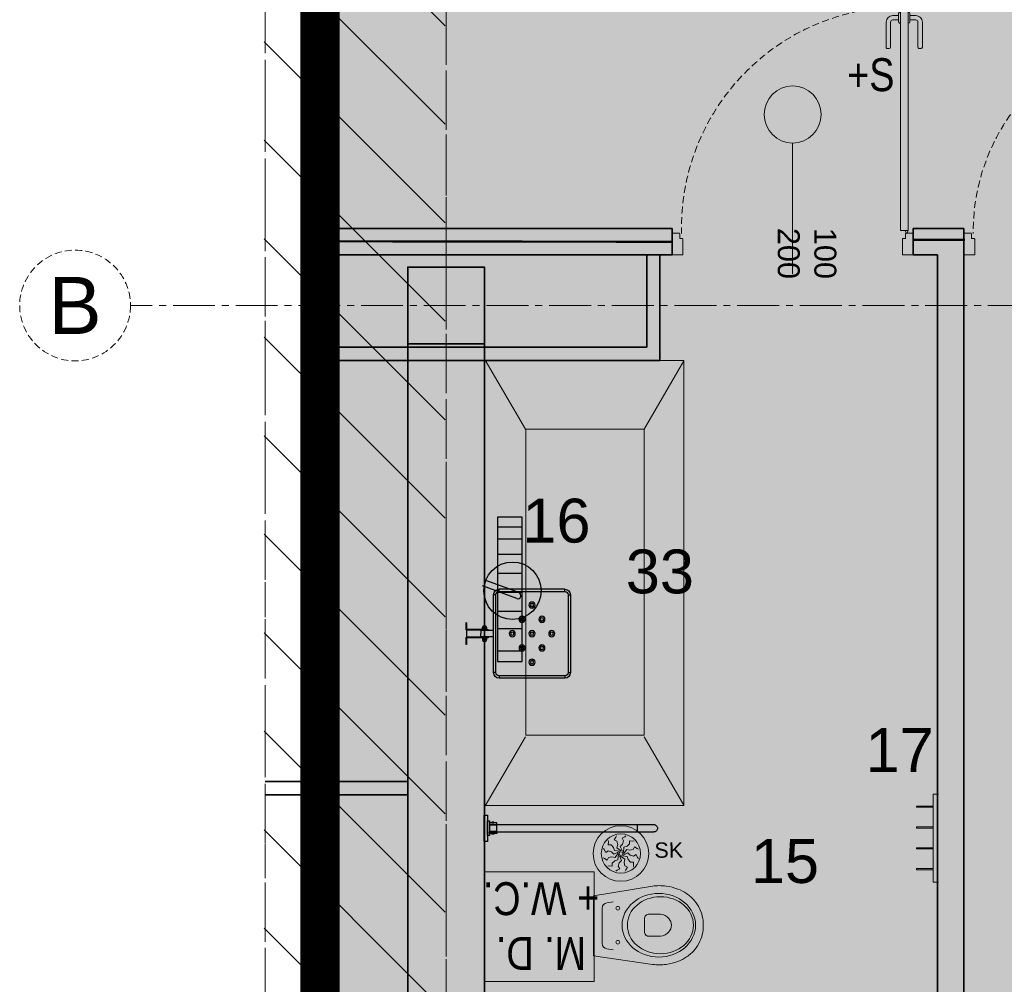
# Model space of a CAD drawing. Header units: millimetres. Extents: x -9409 to 0, y -5353 to 3057.
# Tile 11 of 256: x -9067 to -8618, y -3103 to -2663. Entities that reach past the tile are written whole.
import ezdxf
from ezdxf.enums import TextEntityAlignment as Align

# ---------------------------------------------------------------- set-up
doc = ezdxf.new("R2010")
doc.units = ezdxf.units.MM
for name, pattern in [('ACAD_ISO02W100', [15, 12, -3]), ('CACHE2', [4.7625, 3.175, -1.5875]), ('CENTER2', [28.575, 19.05, -3.175, 3.175, -3.175]), ('CONTINU', [0]), ('DASHED2', [0.375, 0.25, -0.125]), ('HIDDEN2', [4.7625, 3.175, -1.5875])]:
    doc.linetypes.add(name, pattern=pattern)
for name, color, linetype, lineweight in [('SQ EI', 1, 'ZYGZAK', 9), ('sq_bud istn', 253, 'Continuous', 15), ('SQ_Drzwi', 170, 'Continuous', 9), ('SQ_HATCH', 140, 'Continuous', 13), ('SQ_ISTN.Ściany', 140, 'Continuous', 35), ('Sq_Okna', 170, 'Continuous', 9), ('SQ_Osie', 220, 'CENTER2', 9), ('SQ_PROJ.Ściany', 7, 'Continuous', 35), ('SQ_TECHNOLOGIA', 251, 'Continuous', 9), ('SQ_TECHNOLOGIA OPIS', 7, 'Continuous', 9), ('SQ_ZAKRES_OPRACOWANIA', 7, 'ACAD_ISO02W100', 20), ('WYPOSAŻENIE WBUDOWANE', 11, 'Continuous', 25), ('ŚCIANEY WEW', 150, 'Continuous', 15)]:
    doc.layers.add(name, color=color, linetype=linetype, lineweight=lineweight)
doc.layers.add('SQ_P.POŻ', color=7, linetype='CONTINU', lineweight=13, true_color=0xc70000)
doc.styles.add('ARIAL', font='arial.ttf')
doc.styles.add('Arial Narrow_2', font='ARIALN.TTF', dxfattribs={"height": 20})
doc.styles.get("Standard").update_dxf_attribs({"font": 'arial.ttf'})
doc.linetypes.add('ZYGZAK', pattern='A,0.00254,-5.08,[131,ltypeshp.shx,S=5.08,R=0,X=-5.08,Y=0],-10.16,[131,ltypeshp.shx,S=5.08,R=180,X=5.08,Y=0],-5.08', length=20.32254)

# ---------------------------------------------------------------- blocks, each defined once
blk = doc.blocks.new('osie bud A')
at = {"layer": 'SQ_ISTN.Ściany', "lineweight": 5}
h = blk.add_hatch(dxfattribs=at)
h.set_pattern_fill('JIS_STN_1E', color=256, scale=10)
h.set_pattern_definition([(45, (46210.293, 23121.439), (-7.071068, 7.071068), []), (45, (46217.343, 23121.439), (-7.071068, 7.071068), [10, -5])])
h.paths.add_polyline_path([(25436.8, 18313.95), (25471.8, 18313.95), (25471.8, 18278.95), (25436.8, 18278.95)])
h.paths.add_polyline_path([(25436.8, 18613.95), (25471.8, 18613.95), (25471.8, 18578.95), (25436.8, 18578.95)])
h.paths.add_polyline_path([(25436.8, 19153.95), (25471.8, 19153.95), (25471.8, 19118.95), (25436.8, 19118.95)])
h.paths.add_polyline_path([(24776.8, 19153.95), (24811.8, 19153.95), (24811.8, 19118.95), (24776.8, 19118.95)])
h.paths.add_polyline_path([(24116.8, 19153.95), (24151.8, 19153.95), (24151.8, 19118.95), (24116.8, 19118.95)])
h.paths.add_polyline_path([(23456.8, 19153.95), (23491.8, 19153.95), (23491.8, 19118.95), (23456.8, 19118.95)])
h.paths.add_polyline_path([(23456.8, 18613.95), (23491.8, 18613.95), (23491.8, 18578.95), (23456.8, 18578.95)])
h.paths.add_polyline_path([(23456.8, 18313.95), (23491.8, 18313.95), (23491.8, 18278.95), (23456.8, 18278.95)])
h.paths.add_polyline_path([(23456.8, 17776.95), (23491.8, 17776.95), (23491.8, 17741.95), (23456.8, 17741.95)])
h.paths.add_polyline_path([(24116.8, 17776.95), (24151.8, 17776.95), (24151.8, 17741.95), (24116.8, 17741.95)])
h.paths.add_polyline_path([(24776.8, 17776.95), (24811.8, 17776.95), (24811.8, 17741.95), (24776.8, 17741.95)])
h.paths.add_polyline_path([(25436.8, 17776.95), (25471.8, 17776.95), (25471.8, 17741.95), (25436.8, 17741.95)])
h.paths.add_polyline_path([(24776.8, 18313.95), (24811.8, 18313.95), (24811.8, 18278.95), (24776.8, 18278.95)])
h.paths.add_polyline_path([(24776.8, 18613.95), (24811.8, 18613.95), (24811.8, 18578.95), (24776.8, 18578.95)])
h.paths.add_polyline_path([(24116.8, 18613.95), (24151.8, 18613.95), (24151.8, 18578.95), (24116.8, 18578.95)])
h.paths.add_polyline_path([(23156.8, 18313.95), (23191.8, 18313.95), (23191.8, 18278.95), (23156.8, 18278.95)])
h.paths.add_polyline_path([(24116.8, 18313.95), (24151.8, 18313.95), (24151.8, 18278.95), (24116.8, 18278.95)])
at = {"layer": 'SQ_ISTN.Ściany'}
blk.add_lwpolyline([(25436.8, 18613.95), (25471.8, 18613.95), (25471.8, 18578.95), (25436.8, 18578.95)], close=True, dxfattribs=at)
at = {"layer": 'SQ_Osie'}
for p, q in [((25454.3, 19372.6), (25454.3, 17597.31)), ((22587.87, 18596.45), (25598.18, 18596.45))]:
    blk.add_line(p, q, dxfattribs=at)
at = {"layer": 'SQ_Osie', "linetype": 'ByBlock'}
blk.add_circle((25623.43, 18596.45), 25.25, dxfattribs=at)
at = {"layer": 'SQ_Osie'}
blk.add_text('B', height=26, rotation=180, dxfattribs=at).set_placement((25623.43, 18596.45), align=Align.MIDDLE_CENTER)
blk = doc.blocks.new('KLAMKA')
for p, q in [((-4.32, -4), (-7, -4)), ((-4.32, -3.09), (-4.32, -6.91)), ((-3.5, -2.49), (-3.72, -2.49)), ((0, -2.49), (0.22, -2.49)), ((0.82, -3.09), (0.82, -6.91)), ((3.5, -4), (0.82, -4)), ((-10, -18.4), (-10, -7)), ((-8, -18.4), (-8, -7)), ((-4.32, -6), (-7, -6)), ((-3.5, -7.51), (-3.72, -7.51)), ((0, -7.51), (0.22, -7.51)), ((3.5, -6), (0.82, -6)), ((4.5, -18.4), (4.5, -7)), ((6.5, -18.4), (6.5, -7)), ((-8.6, -19), (-9.4, -19)), ((5.9, -19), (5.1, -19))]:
    blk.add_line(p, q)
for centre, radius, start, end in [((-7, -7), 3, 90, 180), ((-3.72, -3.09), 0.6, 90, 180), ((0.22, -3.09), 0.6, 0, 90), ((3.5, -7), 3, 360, 90), ((-7, -7), 1, 90, 180), ((-3.72, -6.91), 0.6, 180, 270), ((0.22, -6.91), 0.6, 270, 360), ((3.5, -7), 1, 0, 90), ((-9.4, -18.4), 0.6, 180, 270), ((-8.6, -18.4), 0.6, 270, 360), ((5.1, -18.4), 0.6, 180, 270), ((5.9, -18.4), 0.6, 270, 360)]:
    blk.add_arc(centre, radius, start, end)
blk = doc.blocks.new('Drzwi 100')
at = {"layer": 'SQ_Drzwi'}
for p, q in [((55, 8.58), (55, -51.04)), ((0, 0), (5, 0)), ((0, -10), (0, 0)), ((0, -10), (0, 0)), ((0, 0), (5, 0)), ((0, -10), (0, 0)), ((5, 0), (5, -7.2)), ((105, 0), (105, -7.2)), ((105, 0), (110, 0)), ((110, -10), (110, 0)), ((3.5, -7.8), (3.5, -9.7)), ((4.7, -7.5), (3.8, -7.5)), ((105.3, -7.5), (106.2, -7.5)), ((106.5, -7.8), (106.5, -9.7)), ((3.2, -10), (0, -10)), ((2.37, -11.15), (2.37, -113.12)), ((2.37, -11.15), (5.87, -11.15)), ((5.87, -11.15), (5.87, -113.12)), ((106.8, -10), (110, -10)), ((2.37, -113.12), (5.87, -113.12))]:
    blk.add_line(p, q, dxfattribs=at)
for centre, radius in [((3.09, -10.58), 0.529), ((55, -64.04), 13)]:
    blk.add_circle(centre, radius, dxfattribs=at)
for centre, start, end in [((3.8, -7.8), 90, 180), ((4.7, -7.2), 270, 0), ((105.3, -7.2), 180, 270), ((106.2, -7.8), 0, 90), ((3.2, -9.7), 270, 0), ((106.8, -9.7), 180, 270)]:
    blk.add_arc(centre, 0.3, start, end, dxfattribs=at)
at = {"layer": 'SQ_Drzwi', "linetype": 'HIDDEN2'}
blk.add_arc((4.94, -12.36), 100.76, 270.5292, 1.4223, dxfattribs=at)
at = {"layer": 'SQ_Drzwi', "rotation": 180}
blk.add_blockref('KLAMKA', (2.37, -113.12), dxfattribs=at)
blk = doc.blocks.new('sq_drzwi3')
at = {"layer": 'SQ_Drzwi'}
for p, q in [((0.01, 16.58), (0.01, -43.04)), ((-49.99, 8), (-44.99, 8)), ((-49.99, -2), (-49.99, 8)), ((-49.99, -2), (-49.99, 8)), ((-49.99, 8), (-44.99, 8)), ((-49.99, -2), (-49.99, 8)), ((-44.99, 8), (-44.99, 0.8)), ((45.01, 8), (45.01, 0.8)), ((45.01, 8), (50.01, 8)), ((-46.49, 0.2), (-46.49, -1.7)), ((-45.29, 0.5), (-46.19, 0.5)), ((45.31, 0.5), (46.21, 0.5)), ((46.51, 0.2), (46.51, -1.7)), ((-46.79, -2), (-49.99, -2)), ((-47.63, -3.15), (-47.63, -95.12)), ((-47.63, -3.15), (-44.13, -3.15)), ((-44.13, -3.15), (-44.13, -95.12)), ((46.81, -2), (50.01, -2)), ((-47.63, -95.12), (-44.13, -95.12))]:
    blk.add_line(p, q, dxfattribs=at)
for centre, radius in [((-46.9, -2.58), 0.529), ((0, -56.04), 13)]:
    blk.add_circle(centre, radius, dxfattribs=at)
for centre, start, end in [((-46.19, 0.2), 90, 180), ((-45.29, 0.8), 270, 0), ((45.31, 0.8), 180, 270), ((46.21, 0.2), 0, 90), ((-46.79, -1.7), 270, 0), ((46.81, -1.7), 180, 270)]:
    blk.add_arc(centre, 0.3, start, end, dxfattribs=at)
at = {"layer": 'SQ_Drzwi', "linetype": 'HIDDEN2'}
blk.add_arc((-46.9, -2.58), 92.57, 271.7244, 0.4469, dxfattribs=at)
at = {"layer": 'SQ_Drzwi', "rotation": 180}
blk.add_blockref('KLAMKA', (-47.63, -95.12), dxfattribs=at)
blk = doc.blocks.new('stan projektowany')
at = {"layer": 'sq_bud istn'}
h = blk.add_hatch(dxfattribs=at)
h.set_pattern_fill('LINE', color=256, scale=10, angle=135)
h.set_pattern_definition([(135, (-51010.293, 12172), (-22.45064, -22.45064), [])])
h.paths.add_polyline_path([(-19337.61, 7768.15), (-19420.11, 7768.15), (-19420.11, 6251.23), (-19337.61, 6251.23)])
at = {"layer": 'SQ_HATCH'}
h = blk.add_hatch(dxfattribs=at)
h.set_pattern_fill('ANGLE')
h.set_pattern_definition([(0, (-10464.962, 6233.929), (0, 6.985), [5.08, -1.905]), (90, (-10464.962, 6233.929), (-6.985, 4e-16), [5.08, -1.905])])
h.paths.add_polyline_path([(-15233.14, 8198.65), (-15198.14, 8198.65), (-15176.65, 8198.65), (-15176.65, 8216.15), (-15144.65, 8216.15), (-15144.65, 8147.15), (-15144.65, 7886.15), (-15144.65, 7837.15), (-15144.65, 7734.77), (-15104.65, 7734.77), (-15104.65, 10535.59), (-15737.65, 10535.59), (-15737.65, 10615.59), (-15789.65, 10615.59), (-16075.65, 10615.59), (-16075.65, 9587.27), (-16120.11, 9587.27), (-16120.11, 9436.61), (-16071.65, 9436.61), (-16071.65, 9307.59), (-16259.65, 9307.59), (-16259.65, 8898.65), (-16704.65, 8898.65), (-16704.65, 7768.15), (-16704.65, 7751.82), (-16685.57, 7751.82), (-16685.57, 7130.61), (-16718.15, 7131.63), (-16718.15, 7178.15), (-16999.65, 7178.15), (-16999.65, 7808.15), (-19394.65, 7808.15), (-19394.65, 6211.23), (-19462.48, 6211.23), (-19462.48, 5925.46), (-18509.26, 5925.46), (-18509.26, 6211.23), (-17103.03, 6223.02), (-17103.03, 5881.49), (-15104.65, 5873.27), (-15104.65, 7734.77), (-15144.65, 7734.77), (-15144.65, 7707.15), (-15176.65, 7707.15), (-15176.65, 7706.65), (-15176.65, 7706.65), (-15259.89, 7706.65), (-15259.87, 7706.75), (-15259.87, 7707.15), (-15292.71, 7707.15), (-15292.71, 7696.65), (-15292.7, 7696.65), (-15292.71, 7706.65), (-15297.71, 7706.65), (-15297.7, 7699.45, 0.414214), (-15297.4, 7699.15), (-15296.5, 7699.15, -0.414214), (-15296.2, 7698.85), (-15296.2, 7696.95, 0.527766), (-15295.86, 7696.59, -0.450501), (-15295.27, 7696.07, -0.414104), (-15295.79, 7695.54), (-15295.07, 7695.5), (-15295.79, 7695.54, -0.414323), (-15296.32, 7696.07, -0.409171), (-15295.87, 7696.65, -0.450389), (-15296.2, 7696.95), (-15296.2, 7698.85, 0.414214), (-15296.5, 7699.15), (-15297.4, 7699.15, -0.414214), (-15297.7, 7699.45), (-15297.71, 7706.65), (-15292.71, 7706.65), (-15292.71, 7707.15), (-15259.87, 7707.15), (-15259.87, 7734.77), (-15473.3, 7734.77), (-15473.3, 7771.14, -0.414214), (-15477.3, 7775.14, -1), (-15469.3, 7775.14, -0.414214), (-15473.3, 7771.14), (-15473.3, 7749.3), (-15457.7, 7749.3), (-15457.7, 7760.15), (-15457.96, 7760.19), (-15457.96, 7773.87), (-15457.96, 7787.54), (-15457.7, 7799.3), (-15457.7, 7787.58), (-15431.62, 7791.36, -0.038172), (-15427.99, 7791.64, -0.032853), (-15424.84, 7791.44, -0.057631), (-15419.72, 7790.17, -0.057695), (-15415.53, 7788.02, -0.068919), (-15411.87, 7784.77, -0.070278), (-15409.44, 7780.92, -0.066142), (-15408.18, 7776.69, -0.045653), (-15407.94, 7773.2, -0.032968), (-15408.15, 7770.68, -0.068737), (-15409.44, 7766.28, -0.070278), (-15411.87, 7762.43, -0.068919), (-15415.53, 7759.18, -0.057695), (-15419.72, 7757.03, -0.057631), (-15424.84, 7755.76, -0.032853), (-15427.99, 7755.56, -0.033182), (-15431.15, 7755.77), (-15457.7, 7760.15), (-15457.7, 7749.3), (-15473.3, 7749.3), (-15473.3, 7734.77), (-15259.87, 7734.77), (-15259.87, 7837.15), (-15259.9, 7837.15), (-15259.87, 7837.13), (-15176.65, 7837.15), (-15176.65, 7734.77), (-15144.65, 7734.77), (-15144.65, 7837.15), (-15144.65, 7886.15), (-15176.65, 7886.15), (-15176.65, 8147.15), (-15176.65, 8163.65), (-15198.14, 8163.65), (-15233.14, 8163.65)])
at = {"layer": 'SQ_HATCH', "linetype": 'ByBlock', "true_color": 0x939598}
h = blk.add_hatch(color=252, dxfattribs=at)
h.paths.add_polyline_path([(-19101.15, 6325.93), (-19113.15, 6325.93), (-19113.15, 6283.23), (-19101.15, 6283.23)])
h.paths.add_polyline_path([(-19113.14, 6436.02), (-19101.15, 6436.02), (-19101.15, 6461.95), (-19101.15, 6884.15), (-19101.15, 6896.15), (-19124.14, 6896.15), (-19124.14, 6884.15), (-19113.15, 6884.15), (-19113.14, 6461.95)])
at = {"layer": 'SQ EI', "lineweight": 25, "const_width": 1}
for points in [[(-19388.42, 6890.38), (-19234.14, 6890.15)], [(-19124.14, 6891.08), (-19100.64, 6891.08)]]:
    blk.add_lwpolyline(points, dxfattribs=at)
at = {"layer": 'SQ_ISTN.Ściany'}
for p, q in [((-19399.99, 6896.15), (-19399.99, 6836.1)), ((-19234.14, 6896.15), (-19399.99, 6896.15)), ((-19234.14, 6884.15), (-19234.14, 6896.15)), ((-19234.14, 6884.15), (-19399.99, 6884.15)), ((-19393.99, 6884.15), (-19393.99, 6842.1)), ((-19245.64, 6884.15), (-19245.64, 6842.1)), ((-19239.64, 6884.15), (-19239.64, 6836.1)), ((-19354.65, 6878.65), (-19354.65, 6338.65)), ((-19319.65, 6878.65), (-19319.65, 6338.65)), ((-19245.64, 6842.1), (-19393.99, 6842.1)), ((-19239.64, 6836.1), (-19399.99, 6836.1)), ((-19354.65, 6644.15), (-19419.64, 6644.15)), ((-19354.65, 6638.15), (-19419.64, 6638.15))]:
    blk.add_line(p, q, dxfattribs=at)
at = {"layer": 'SQ_PROJ.Ściany'}
for p, q in [((-19101.15, 6896.15), (-19124.14, 6896.15)), ((-19124.14, 6884.15), (-19124.14, 6896.15)), ((-19101.15, 6884.15), (-19101.15, 6896.15)), ((-19113.15, 6884.15), (-19124.14, 6884.15)), ((-19113.15, 6884.15), (-19113.14, 6461.95))]:
    blk.add_line(p, q, dxfattribs=at)
blk.add_lwpolyline([(-19101.15, 6436.02), (-19101.15, 6884.15)], dxfattribs=at)
at = {"layer": 'SQ_ZAKRES_OPRACOWANIA', "linetype": 'CACHE2', "ltscale": 5}
blk.add_lwpolyline([(-14814.65, 11777.98), (-15737.15, 11777.98), (-15737.15, 11735.45), (-15837.15, 11820.51), (-15837.15, 11777.98), (-17204.52, 11777.98), (-17204.52, 11035.85), (-17161.99, 11035.85), (-17247.05, 10935.85), (-17204.52, 10935.85), (-17204.52, 9500.92), (-17161.99, 9500.92), (-17247.05, 9400.92), (-17204.52, 9400.92), (-17204.52, 8139.94), (-18379.79, 8139.94), (-18379.79, 8097.41), (-18479.79, 8182.47), (-18479.79, 8139.94), (-19419.64, 8139.94), (-19419.64, 5920.99)], dxfattribs=at)
at = {"layer": 'SQ_ZAKRES_OPRACOWANIA', "color": 251, "linetype": 'DASHED2', "ltscale": 100, "true_color": 0x636466, "const_width": 18}
blk.add_lwpolyline([(-15104.65, 10541.71), (-15104.65, 7946.16), (-14458.39, 7942.46), (-14458.39, 5881.49), (-17103.03, 5881.49), (-17103.03, 6223.02), (-18509.26, 6211.23), (-18509.26, 5925.46), (-19462.48, 5925.46), (-19462.48, 6211.23), (-19394.65, 6211.23), (-19394.65, 7808.15), (-16999.65, 7808.15), (-16999.65, 7178.15), (-16704.65, 7178.15), (-16704.65, 7768.15), (-16704.65, 8898.65), (-16259.65, 8898.65), (-16259.65, 9307.59), (-16071.65, 9307.59), (-16071.65, 9436.61)], dxfattribs=at)
at = {"layer": 'SQ_ZAKRES_OPRACOWANIA'}
blk.add_lwpolyline([(-19419.64, 6251.23), (-19337.15, 6251.23), (-19337.15, 7768.15), (-19419.64, 7768.15)], close=True, dxfattribs=at)
at = {"layer": 'SQ_Drzwi', "rotation": 180}
blk.add_blockref('Drzwi 100', (-19124.14, 6884.15), dxfattribs=at)
at = {"layer": 'SQ_Drzwi', "lineweight": -2, "rotation": 180.00017403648}
blk.add_blockref('sq_drzwi3', (-19051.14, 6892.15), dxfattribs=at)
at = {"layer": 'SQ_Osie', "linetype": 'CACHE2', "ltscale": 5, "rotation": 180}
blk.add_blockref('osie bud A', (6117.15, 25457.6), dxfattribs=at)
at = {"layer": 'Sq_Okna', "linetype": 'Continuous', "insert": (-19172.64, 6913.38), "char_height": 10, "attachment_point": 5, "rotation": 269.9899}
blk.add_mtext('\\pxi5.7025;100\\P200', dxfattribs=at)
at = {"layer": 'SQ_P.POŻ', "insert": (-19143.5, 6966.22), "char_height": 15, "width": 90.1214, "attachment_point": 5, "style": 'Arial Narrow_2'}
blk.add_mtext('+S', dxfattribs=at)
blk = doc.blocks.new('szklozet')
for p, q in [((-5.65, 5.34), (-5.75, 6.03)), ((-5.74, 3.94), (-5.65, 5.34)), ((-3, 6.28), (-2.22, 7.45)), ((-1.83, 5.63), (-3, 6.28)), ((-2.22, 7.45), (-1.96, 8.09)), ((-1.44, 4.07), (-1.83, 5.63)), ((0.54, 6.94), (1.8, 7.56)), ((1.23, 5.79), (0.54, 6.94)), ((0.79, 4.25), (1.23, 5.79)), ((1.8, 7.56), (2.35, 7.99)), ((3.94, 5.74), (5.34, 5.65)), ((3.96, 4.4), (3.94, 5.74)), ((5.34, 5.65), (6.03, 5.75)), ((-7.56, 1.8), (-7.99, 2.35)), ((-6.94, 0.54), (-7.56, 1.8)), ((-5.79, 1.23), (-6.94, 0.54)), ((-4.25, 0.79), (-5.79, 1.23)), ((-4.4, 3.96), (-5.74, 3.94)), ((-3.29, 2.81), (-4.4, 3.96)), ((-3.21, -0.26), (-4.25, 0.79)), ((-2.91, 1.38), (-3.29, 2.81)), ((-1, 0.71), (-3.21, -0.26)), ((-0.51, 1.11), (-2.91, 1.38)), ((-1.22, 0.12), (-2.65, -1.83)), ((-1.83, 2.65), (-1.44, 4.07)), ((0.12, 1.22), (-1.83, 2.65)), ((-0.26, 3.21), (0.79, 4.25)), ((0.71, 1), (-0.26, 3.21)), ((1, -0.71), (3.21, 0.26)), ((1.11, 0.51), (1.38, 2.91)), ((1.22, -0.12), (2.65, 1.83)), ((1.38, 2.91), (2.81, 3.29)), ((2.65, 1.83), (4.07, 1.44)), ((2.81, 3.29), (3.96, 4.4)), ((3.21, 0.26), (4.25, -0.79)), ((4.07, 1.44), (5.63, 1.83)), ((5.63, 1.83), (6.28, 3)), ((6.28, 3), (7.45, 2.22)), ((7.45, 2.22), (8.09, 1.96)), ((-7.45, -2.22), (-8.09, -1.96)), ((-6.28, -3), (-7.45, -2.22)), ((-5.63, -1.83), (-6.28, -3)), ((-4.07, -1.44), (-5.63, -1.83)), ((-2.65, -1.83), (-4.07, -1.44)), ((-2.81, -3.29), (-3.96, -4.4)), ((-3.96, -4.4), (-3.94, -5.74)), ((-1.38, -2.91), (-2.81, -3.29)), ((-1.11, -0.51), (-1.38, -2.91)), ((-0.79, -4.25), (-1.23, -5.79)), ((0.26, -3.21), (-0.79, -4.25)), ((-0.71, -1), (0.26, -3.21)), ((-0.12, -1.22), (1.83, -2.65)), ((0.51, -1.11), (2.91, -1.38)), ((1.83, -2.65), (1.44, -4.07)), ((1.44, -4.07), (1.83, -5.63)), ((2.91, -1.38), (3.29, -2.81)), ((3.29, -2.81), (4.4, -3.96)), ((4.25, -0.79), (5.79, -1.23)), ((4.4, -3.96), (5.74, -3.94)), ((5.74, -3.94), (5.65, -5.34)), ((5.79, -1.23), (6.94, -0.54)), ((6.94, -0.54), (7.56, -1.8)), ((7.56, -1.8), (7.99, -2.35)), ((-5.34, -5.65), (-6.03, -5.75)), ((-3.94, -5.74), (-5.34, -5.65)), ((-1.8, -7.56), (-2.35, -7.99)), ((-0.54, -6.94), (-1.8, -7.56)), ((-1.23, -5.79), (-0.54, -6.94)), ((1.83, -5.63), (3, -6.28)), ((2.22, -7.45), (1.96, -8.09)), ((3, -6.28), (2.22, -7.45)), ((5.65, -5.34), (5.75, -6.03))]:
    blk.add_line(p, q)
for radius in [12.66, 8.94, 0.832]:
    blk.add_circle((0, 0), radius)
blk.add_text('SK', height=7).set_placement((15.3, -2.02))
blk = doc.blocks.new('UCHWYT_1')
at = {"linetype": 'ByBlock', "lineweight": -2}
for p, q in [((-1.7, 69.9), (-1.7, 77.267)), ((-1.69999, 77.267), (-1.67417, 77.56222)), ((-1.67417, 77.56222), (-1.59746, 77.84847)), ((-1.59746, 77.84847), (-1.47222, 78.11703)), ((-1.47222, 78.11703), (-1.30225, 78.35976)), ((-1.30225, 78.35976), (-1.09272, 78.56929)), ((-1.09272, 78.56929), (-0.84999, 78.73925)), ((-0.84999, 78.73925), (-0.58143, 78.86448)), ((-0.58143, 78.86448), (-0.29517, 78.94118)), ((-0.29517, 78.94118), (0.00003, 78.967)), ((0.00003, 78.967), (0.29522, 78.94117)), ((0.29522, 78.94117), (0.58145, 78.86447)), ((0.58145, 78.86447), (0.85001, 78.73924)), ((0.85001, 78.73924), (1.09274, 78.56927)), ((1.09274, 78.56927), (1.30229, 78.35972)), ((1.30229, 78.35972), (1.47225, 78.11699)), ((1.47225, 78.11699), (1.59748, 77.84843)), ((1.59748, 77.84843), (1.67417, 77.5622)), ((1.67417, 77.5622), (1.7, 77.267)), ((1.7, 69.9), (1.7, 77.26703)), ((-1.7, 2.417), (-1.7, 69.9)), ((1.7, 69.9), (-1.7, 69.9)), ((1.7, 2.417), (1.7, 69.9)), ((-1.7, 5.698), (-2.434, 5.698)), ((-2.434, 5.698), (-2.434, 2.417)), ((1.7, 5.698), (-1.7, 5.698)), ((-1.7, 2.417), (-1.7, 5.698)), ((-1.4, 5.698), (-1.4, 2.417)), ((1.4, 5.698), (1.4, 2.417)), ((1.7, 2.417), (1.7, 5.698)), ((1.7, 5.698), (2.433, 5.698)), ((2.433, 5.698), (2.433, 2.417)), ((-6, 0), (-6, 1.5)), ((-6, 1.5), (6, 1.5)), ((6, 0), (-6, 0)), ((-3.337, 1.5), (-3.337, 2.417)), ((-3.337, 2.417), (3.337, 2.417)), ((3.337, 1.5), (-3.337, 1.5)), ((-2.434, 4.4), (-2.737, 4.4)), ((-2.737, 4.4), (-2.737, 3.52)), ((-2.737, 3.52), (-2.434, 3.52)), ((-2.434, 3.52), (-2.434, 4.4)), ((-2.434, 2.417), (-1.7, 2.417)), ((2.433, 2.417), (1.7, 2.417)), ((2.433, 3.52), (2.433, 4.4)), ((2.433, 4.4), (2.737, 4.4)), ((2.737, 3.52), (2.433, 3.52)), ((2.737, 4.4), (2.737, 3.52)), ((3.337, 2.417), (3.337, 1.5)), ((6, 1.5), (6, 0))]:
    blk.add_line(p, q, dxfattribs=at)
blk = doc.blocks.new('PŁUCZKA')
at = {"layer": 'WYPOSAŻENIE WBUDOWANE', "lineweight": 0}
for p, q in [((-1523621.48, 888771.09), (-1523621.48, 888721.09)), ((-1523571.48, 888771.09), (-1523571.48, 888721.09)), ((-1523621.48, 888721.09), (-1523571.48, 888721.09)), ((-1523610.59, 888721.35), (-1523615.01, 888694.54)), ((-1523596.91, 888721.35), (-1523610.59, 888721.35)), ((-1523596.91, 888721.35), (-1523583.24, 888721.35)), ((-1523583.24, 888721.35), (-1523579.35, 888694.54)), ((-1523596.91, 888717.44), (-1523604.94, 888717.44)), ((-1523596.91, 888717.44), (-1523588.88, 888717.44)), ((-1523607.42, 888715.26), (-1523607.78, 888712.4)), ((-1523586.4, 888715.26), (-1523586.04, 888712.4))]:
    blk.add_line(p, q, dxfattribs=at)
for points in [[(-1523597.18, 888698.1), (-1523600.11, 888698.1, 0.472322), (-1523602.17, 888696), (-1523602.19, 888690.81, 0.21611), (-1523600.23, 888687.02, 0.170053), (-1523597.19, 888685.82, 0.000884), (-1523597.18, 888685.82)], [(-1523597.18, 888698.1), (-1523594.25, 888698.1, -0.472322), (-1523592.18, 888696), (-1523592.17, 888690.81, -0.21611), (-1523594.13, 888687.02, -0.170053), (-1523597.16, 888685.82, -0.000884), (-1523597.18, 888685.82)], [(-1523615.01, 888694.54, 0.033182), (-1523615.22, 888691.38, 0.032853), (-1523615.02, 888688.23, 0.059346), (-1523613.69, 888682.96, 0.055916), (-1523611.59, 888678.91, 0.068751), (-1523608.35, 888675.26, 0.070278), (-1523604.5, 888672.83, 0.066142), (-1523600.27, 888671.57, 0.045653), (-1523596.78, 888671.33)], [(-1523579.35, 888694.54, -0.033182), (-1523579.13, 888691.38, -0.032853), (-1523579.34, 888688.23, -0.059346), (-1523580.67, 888682.96, -0.055916), (-1523582.77, 888678.91, -0.068751), (-1523586.01, 888675.26, -0.070278), (-1523589.86, 888672.83, -0.066142), (-1523594.09, 888671.57, -0.045653), (-1523597.58, 888671.33)]]:
    blk.add_lwpolyline(points, format="xyb", dxfattribs=at)
for centre in [(-1523604.94, 888710.29), (-1523589.42, 888710.29)]:
    blk.add_circle(centre, 0.853, dxfattribs=at)
for centre, start, end in [((-1523604.94, 888714.94), 90, 172.781), ((-1523588.88, 888714.94), 7.219, 90)]:
    blk.add_arc(centre, 2.5, start, end, dxfattribs=at)
for centre, major_axis, ratio in [((-1523597.19, 888691.6), (0, -16.74), 0.865676), ((-1523597.19, 888690.9), (0, -15.05), 0.86299)]:
    blk.add_ellipse(centre, major_axis=major_axis, ratio=ratio, dxfattribs=at)
blk = doc.blocks.new('siedzisko111')
at = {"linetype": 'Continuous'}
for p, q in [((4025.7, -111940.8), (4025.7, -111939.9)), ((4025.7, -111939.9), (4034.7, -111939.9)), ((4025.7, -111940.8), (4034.7, -111940.8)), ((4026.6, -111940.8), (4026.6, -111939.9)), ((4034.7, -111969.9), (4034.7, -111940.8)), ((4034.7, -111940.8), (4040.5, -111940.8)), ((4035.6, -111960.3), (4035.6, -111940.8)), ((4040.5, -111940.8), (4055.4, -111940.8)), ((4045.5, -111960.3), (4045.5, -111940.8)), ((4046.4, -111939.9), (4055.4, -111939.9)), ((4046.4, -111969.9), (4046.4, -111940.8)), ((4054.5, -111940.8), (4054.5, -111939.9)), ((4055.4, -111940.8), (4055.4, -111939.9)), ((4031.7, -111967.8), (4031.7, -111963)), ((4031.7, -111963), (4032.3, -111963)), ((4031.7, -111967.8), (4032.3, -111967.8)), ((4032.3, -111963), (4032.4, -111962.7)), ((4032.3, -111967.8), (4032.3, -111963)), ((4032.3, -111967.8), (4032.4, -111968.2)), ((4034.6, -111962.7), (4032.4, -111962.7)), ((4034.6, -111964.1), (4032.4, -111964.1)), ((4034.6, -111966.8), (4032.4, -111966.8)), ((4034.6, -111968.2), (4032.4, -111968.2)), ((4034.6, -111962.7), (4034.7, -111963)), ((4034.6, -111968.2), (4034.7, -111967.8)), ((4034.7, -111960.3), (4040.5, -111960.3)), ((4035.6, -111968.1), (4034.7, -111968.1)), ((4034.7, -111969.9), (4036, -111969.9)), ((4035.6, -111960.3), (4035.6, -111969.9)), ((4035.9, -111961.7), (4035.6, -111961.7)), ((4035.9, -111969.2), (4035.6, -111969.2)), ((4035.6, -111970.8), (4035.6, -111969.9)), ((4035.6, -111970.8), (4036, -111970.8)), ((4035.9, -111969.2), (4035.9, -111961.7)), ((4035.9, -111963.9), (4036, -111963.9)), ((4035.9, -111966.9), (4036, -111966.9)), ((4036, -111977.9), (4036, -111960.3)), ((4046.4, -111960.3), (4040.5, -111960.3)), ((4045, -111977.9), (4045, -111960.3)), ((4045, -111963.9), (4045.2, -111963.9)), ((4045, -111966.9), (4045.2, -111966.9)), ((4045.5, -111969.9), (4045, -111969.9)), ((4045.5, -111970.8), (4045, -111970.8)), ((4045.2, -111961.7), (4045.2, -111969.2)), ((4045.2, -111961.7), (4045.5, -111961.7)), ((4045.2, -111969.2), (4045.5, -111969.2)), ((4045.5, -111969.9), (4045.5, -111960.3)), ((4046.4, -111968.1), (4045.5, -111968.1)), ((4045.5, -111969.9), (4045.5, -111970.8)), ((4045.5, -111969.9), (4046.4, -111969.9)), ((4046.4, -111969.9), (4045.5, -111969.9)), ((4046.5, -111962.7), (4046.4, -111963)), ((4046.5, -111968.2), (4046.4, -111967.8)), ((4046.5, -111962.7), (4048.7, -111962.7)), ((4046.5, -111964.1), (4048.7, -111964.1)), ((4046.5, -111966.8), (4048.7, -111966.8)), ((4046.5, -111968.2), (4048.7, -111968.2)), ((4048.8, -111963), (4048.7, -111962.7)), ((4048.8, -111967.8), (4048.7, -111968.2)), ((4048.8, -111967.8), (4048.8, -111963)), ((4049.4, -111963), (4048.8, -111963)), ((4049.4, -111967.8), (4048.8, -111967.8)), ((4049.4, -111967.8), (4049.4, -111963)), ((3979.8, -112075.4), (3979.8, -111985.4)), ((3980.2, -111985.4), (3979.9, -111985.4)), ((3981.2, -111985.4), (3980.2, -111985.4)), ((3982.8, -111985.4), (3981.2, -111985.4)), ((3982.8, -111985.4), (3982.8, -112075.4)), ((3987.3, -111977.9), (3987.3, -111977.9)), ((3987.3, -111980.9), (3987.3, -111977.9)), ((4036, -111977.9), (3987.3, -111977.9)), ((4093.8, -111980.9), (3987.3, -111980.9)), ((4045, -111977.9), (4036, -111977.9)), ((4093.8, -111977.9), (4045, -111977.9)), ((4093.8, -111977.9), (4093.8, -111977.9)), ((4093.8, -111980.9), (4093.8, -111977.9)), ((4098.3, -112075.4), (4098.3, -111985.4)), ((4100.1, -111985.4), (4100.4, -111985.4)), ((4100.4, -111985.4), (4100.6, -111985.4)), ((4100.6, -111985.4), (4101.2, -111985.4)), ((4101.3, -111985.4), (4101.3, -111985.4)), ((4101.3, -112075.4), (4101.3, -111985.4)), ((3980.2, -112075.4), (3979.8, -112075.4)), ((3981.2, -112075.4), (3980.2, -112075.4)), ((3982.8, -112075.4), (3981.2, -112075.4)), ((4100.1, -112075.4), (4100.4, -112075.4)), ((4100.4, -112075.4), (4100.6, -112075.4)), ((4100.6, -112075.4), (4101.2, -112075.4)), ((4101.2, -112075.4), (4101.3, -112075.4)), ((4101.3, -112075.4), (4101.3, -112075.4)), ((3987.3, -112079.9), (4093.8, -112079.9)), ((3987.3, -112079.9), (3987.3, -112082.9)), ((3987.3, -112082.9), (4093.8, -112082.9)), ((4093.8, -112079.9), (4093.8, -112082.9))]:
    blk.add_line(p, q, dxfattribs=at)
for points in [[(4032.4, -111962.7), (4032.4, -111962.8), (4032.3, -111962.9), (4032.3, -111962.9), (4032.3, -111963), (4032.3, -111963.1), (4032.3, -111963.2), (4032.3, -111963.3), (4032.3, -111963.4)], [(4032.3, -111963.4), (4032.3, -111963.4), (4032.3, -111963.5), (4032.3, -111963.6), (4032.3, -111963.6), (4032.3, -111963.7), (4032.3, -111963.8), (4032.3, -111963.9), (4032.4, -111963.9), (4032.4, -111964), (4032.4, -111964.1)], [(4032.4, -111964.1), (4032.4, -111964.2), (4032.3, -111964.4), (4032.3, -111964.6), (4032.3, -111964.8), (4032.3, -111964.9), (4032.3, -111965.1), (4032.3, -111965.3), (4032.3, -111965.4)], [(4032.3, -111965.4), (4032.3, -111965.6), (4032.3, -111965.7), (4032.3, -111965.9), (4032.3, -111966), (4032.3, -111966.1), (4032.3, -111966.3), (4032.3, -111966.4), (4032.4, -111966.5), (4032.4, -111966.7), (4032.4, -111966.8)], [(4032.4, -111966.8), (4032.4, -111966.9), (4032.3, -111967), (4032.3, -111967.1), (4032.3, -111967.2), (4032.3, -111967.3), (4032.3, -111967.4), (4032.3, -111967.4), (4032.3, -111967.5)], [(4032.3, -111967.5), (4032.3, -111967.6), (4032.3, -111967.7), (4032.3, -111967.7), (4032.3, -111967.8)], [(4032.3, -111967.8), (4032.3, -111967.9), (4032.3, -111967.9), (4032.3, -111968), (4032.4, -111968.1), (4032.4, -111968.1), (4032.4, -111968.2)], [(4034.6, -111962.7), (4034.6, -111962.8), (4034.6, -111962.9), (4034.6, -111962.9), (4034.7, -111963), (4034.7, -111963.1), (4034.7, -111963.2), (4034.7, -111963.3), (4034.7, -111963.4)], [(4034.7, -111963.4), (4034.7, -111963.4), (4034.7, -111963.5), (4034.7, -111963.6), (4034.7, -111963.6), (4034.7, -111963.7), (4034.7, -111963.8), (4034.6, -111963.9), (4034.6, -111963.9), (4034.6, -111964), (4034.6, -111964.1)], [(4034.6, -111964.1), (4034.6, -111964.2), (4034.6, -111964.4), (4034.6, -111964.6), (4034.7, -111964.8), (4034.7, -111964.9), (4034.7, -111965.1), (4034.7, -111965.3), (4034.7, -111965.4)], [(4034.7, -111965.4), (4034.7, -111965.6), (4034.7, -111965.7), (4034.7, -111965.9), (4034.7, -111966), (4034.7, -111966.1), (4034.7, -111966.3), (4034.6, -111966.4), (4034.6, -111966.5), (4034.6, -111966.7), (4034.6, -111966.8)], [(4034.6, -111966.8), (4034.6, -111966.9), (4034.6, -111967), (4034.6, -111967.1), (4034.7, -111967.2), (4034.7, -111967.3), (4034.7, -111967.4), (4034.7, -111967.4), (4034.7, -111967.5)], [(4034.7, -111967.5), (4034.7, -111967.6), (4034.7, -111967.7), (4034.7, -111967.7), (4034.7, -111967.8), (4034.7, -111967.9), (4034.7, -111967.9), (4034.6, -111968), (4034.6, -111968.1), (4034.6, -111968.1), (4034.6, -111968.2)], [(4046.4, -111963.1), (4046.4, -111963), (4046.4, -111963), (4046.4, -111962.9), (4046.5, -111962.8), (4046.5, -111962.7), (4046.5, -111962.7)], [(4046.4, -111963.4), (4046.4, -111963.3), (4046.4, -111963.2), (4046.4, -111963.2), (4046.4, -111963.1)], [(4046.5, -111964.1), (4046.5, -111964), (4046.4, -111963.9), (4046.4, -111963.8), (4046.4, -111963.7), (4046.4, -111963.6), (4046.4, -111963.5), (4046.4, -111963.5), (4046.4, -111963.4)], [(4046.4, -111965.4), (4046.4, -111965.3), (4046.4, -111965.2), (4046.4, -111965), (4046.4, -111964.9), (4046.4, -111964.8), (4046.4, -111964.6), (4046.4, -111964.5), (4046.5, -111964.3), (4046.5, -111964.2), (4046.5, -111964.1)], [(4046.5, -111966.8), (4046.5, -111966.7), (4046.4, -111966.5), (4046.4, -111966.3), (4046.4, -111966.1), (4046.4, -111966), (4046.4, -111965.8), (4046.4, -111965.6), (4046.4, -111965.4)], [(4046.4, -111967.5), (4046.4, -111967.5), (4046.4, -111967.4), (4046.4, -111967.3), (4046.4, -111967.2), (4046.4, -111967.2), (4046.4, -111967.1), (4046.4, -111967), (4046.5, -111967), (4046.5, -111966.9), (4046.5, -111966.8)], [(4046.4, -111967.9), (4046.4, -111967.8), (4046.4, -111967.7), (4046.4, -111967.6), (4046.4, -111967.5)], [(4046.5, -111968.2), (4046.5, -111968.1), (4046.4, -111968), (4046.4, -111968), (4046.4, -111967.9)], [(4048.8, -111963.1), (4048.8, -111963), (4048.8, -111963), (4048.7, -111962.9), (4048.7, -111962.8), (4048.7, -111962.7), (4048.7, -111962.7)], [(4048.7, -111964.1), (4048.7, -111964), (4048.7, -111963.9), (4048.7, -111963.8), (4048.8, -111963.7), (4048.8, -111963.6), (4048.8, -111963.5), (4048.8, -111963.5), (4048.8, -111963.4)], [(4048.8, -111965.4), (4048.8, -111965.3), (4048.8, -111965.2), (4048.8, -111965), (4048.8, -111964.9), (4048.8, -111964.8), (4048.8, -111964.6), (4048.7, -111964.5), (4048.7, -111964.3), (4048.7, -111964.2), (4048.7, -111964.1)], [(4048.7, -111966.8), (4048.7, -111966.7), (4048.7, -111966.5), (4048.7, -111966.3), (4048.8, -111966.1), (4048.8, -111966), (4048.8, -111965.8), (4048.8, -111965.6), (4048.8, -111965.4)], [(4048.8, -111967.5), (4048.8, -111967.5), (4048.8, -111967.4), (4048.8, -111967.3), (4048.8, -111967.2), (4048.8, -111967.2), (4048.8, -111967.1), (4048.7, -111967), (4048.7, -111967), (4048.7, -111966.9), (4048.7, -111966.8)], [(4048.7, -111968.2), (4048.7, -111968.1), (4048.7, -111968), (4048.7, -111968), (4048.8, -111967.9), (4048.8, -111967.8), (4048.8, -111967.7), (4048.8, -111967.6), (4048.8, -111967.5)], [(4048.8, -111963.4), (4048.8, -111963.3), (4048.8, -111963.2), (4048.8, -111963.2), (4048.8, -111963.1)], [(3979.9, -111985.4), (3979.8, -111985.4), (3979.8, -111985.4), (3979.8, -111985.4)], [(4098.3, -111985.4), (4098.5, -111985.4), (4098.6, -111985.4), (4099, -111985.4)], [(4099, -111985.4), (4099.2, -111985.4), (4099.4, -111985.4), (4099.7, -111985.4)], [(4099.7, -111985.4), (4099.8, -111985.4), (4100.1, -111985.4)], [(4101.2, -111985.4), (4101.2, -111985.4), (4101.3, -111985.4)], [(3979.8, -112075.4), (3979.8, -112075.4), (3979.8, -112075.4)], [(4098.3, -112075.4), (4098.5, -112075.4), (4098.6, -112075.4), (4099, -112075.4)], [(4099, -112075.4), (4099.2, -112075.4), (4099.4, -112075.4), (4099.7, -112075.4)], [(4099.7, -112075.4), (4099.8, -112075.4), (4100.1, -112075.4)]]:
    blk.add_lwpolyline(points, dxfattribs=at)
for centre, radius in [((4040.5, -112003.4), 4.2), ((4040.5, -112003.4), 2.25), ((4021, -112016.9), 4.2), ((4021, -112016.9), 2.25), ((4060, -112016.9), 4.2), ((4060, -112016.9), 2.25), ((4001.5, -112030.4), 4.2), ((4001.5, -112030.4), 2.25), ((4040.5, -112030.4), 4.2), ((4040.5, -112030.4), 2.25), ((4079.5, -112030.4), 4.2), ((4079.5, -112030.4), 2.25), ((4021, -112043.9), 4.2), ((4021, -112043.9), 2.25), ((4060, -112043.9), 4.2), ((4060, -112043.9), 2.25), ((4040.5, -112057.4), 4.2), ((4040.5, -112057.4), 2.25)]:
    blk.add_circle(centre, radius, dxfattribs=at)
for centre, radius, start, end in [((4034.7, -111940.8), 0.9, 0, 90), ((4046.4, -111940.8), 0.9, 90, 180), ((4031.7, -111965.4), 2.4, 90, 270), ((4035.6, -111969.9), 0.9, 180, 270), ((4045.5, -111969.9), 0.9, 270, 0), ((4049.4, -111965.4), 2.4, 270, 90), ((3987.3, -111985.4), 7.5, 90, 180), ((3987.3, -111985.4), 4.5, 90, 180), ((4093.8, -111985.4), 7.5, 0, 90), ((4093.8, -111985.4), 4.5, 0, 90), ((3987.3, -112075.4), 7.5, 180, 270), ((3987.3, -112075.4), 4.5, 180, 270), ((4093.8, -112075.4), 7.5, 270, 0), ((4093.8, -112075.4), 4.5, 270, 0)]:
    blk.add_arc(centre, radius, start, end, dxfattribs=at)
blk = doc.blocks.new('WYPOSAŻENIE')
at = {"layer": 'SQ_TECHNOLOGIA'}
for p, q in [((4311.56, -2818.06), (4329.92, -2849.53)), ((4384.12, -2849.53), (4402.16, -2818.37)), ((4311.56, -3021.25), (4329.92, -2989.78)), ((4384.12, -2989.78), (4402.16, -3020.94)), ((4515.76, -3055.94), (4515.76, -3015.94)), ((4515.76, -3015.94), (4518.26, -3015.94)), ((4508.26, -3021.32), (4508.26, -3021.82)), ((4515.76, -3021.32), (4508.26, -3021.32)), ((4508.26, -3021.82), (4515.76, -3021.82)), ((4508.26, -3030.82), (4508.26, -3031.32)), ((4515.76, -3030.82), (4508.26, -3030.82)), ((4508.26, -3031.32), (4515.76, -3031.32)), ((4508.26, -3040.32), (4508.26, -3040.82)), ((4515.76, -3040.32), (4508.26, -3040.32)), ((4508.26, -3040.82), (4515.76, -3040.82)), ((4515.76, -3049.82), (4508.26, -3049.82)), ((4508.26, -3049.82), (4508.26, -3050.32)), ((4508.26, -3050.32), (4515.76, -3050.32)), ((4518.26, -3055.94), (4515.76, -3055.94))]:
    blk.add_line(p, q, dxfattribs=at)
at = {"layer": 'SQ_TECHNOLOGIA', "linetype": 'HIDDEN2', "ltscale": 3}
blk.add_line((4311.26, -2860.19), (4311.26, -2900.19), dxfattribs=at)
at = {"layer": 'SQ_TECHNOLOGIA'}
for points in [[(4311.25, -3021.13), (4402.14, -3021.13), (4402.14, -2818.19), (4311.25, -2818.19)], [(4330.06, -2989), (4384.12, -2989), (4384.12, -2849.53), (4330.06, -2849.53)]]:
    blk.add_lwpolyline(points, close=True, dxfattribs=at)
at = {"layer": 'WYPOSAŻENIE WBUDOWANE'}
for p, q in [((4328.26, -2894.24), (4317.48, -2894.24)), ((4328.26, -2899.74), (4317.48, -2899.74)), ((4328.26, -2906.71), (4317.48, -2906.71)), ((4328.26, -2915.38), (4317.48, -2915.38)), ((4325.94, -2926.71), (4310.41, -2920.96)), ((4326.94, -2924.03), (4312.26, -2918.59)), ((4328.26, -2924.04), (4317.48, -2924.04)), ((4328.26, -2932.7), (4317.48, -2932.7)), ((4328.26, -2940.52), (4317.48, -2940.52)), ((4328.26, -2950.67), (4317.48, -2950.67))]:
    blk.add_line(p, q, dxfattribs=at)
blk.add_lwpolyline([(4328.49, -2889.67), (4317.24, -2889.67), (4317.24, -2955.45), (4328.49, -2955.45)], close=True, dxfattribs=at)
blk.add_circle((4324.03, -2923.2), 13.1, dxfattribs=at)
blk.add_arc((4326.44, -2925.37), 1.43, 249.6079, 69.6079, dxfattribs=at)
at = {"layer": 'SQ_TECHNOLOGIA', "rotation": 0.2722441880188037}
blk.add_blockref('szklozet', (4373.46, -3042.95), dxfattribs=at)
at = {"layer": 'WYPOSAŻENIE WBUDOWANE', "xscale": -0.3333333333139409, "yscale": 0.3333333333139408, "zscale": 0.3333333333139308, "rotation": 90}
blk.add_blockref('siedzisko111', (-33010.54, -1595.9), dxfattribs=at)
at = {"layer": 'WYPOSAŻENIE WBUDOWANE', "rotation": 270}
blk.add_blockref('UCHWYT_1', (4311.17, -3031.44), dxfattribs=at)
at = {"layer": 'ŚCIANEY WEW', "xscale": -1.00000000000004, "rotation": 90}
blk.add_blockref('PŁUCZKA', (893082.34, -1526672.82), dxfattribs=at)
at = {"layer": 'SQ_TECHNOLOGIA OPIS', "insert": (4337.03, -3075.91), "char_height": 15, "attachment_point": 5, "rotation": 180, "style": 'Arial Narrow_2'}
blk.add_mtext_dynamic_manual_height_columns('\\pxqc;M. D. \\P+ W.C.', width=97.6903, gutter_width=12.5, heights=[0], dxfattribs=at)

msp = doc.modelspace()

# ---------------------------------------------------------------- hatches: boundary and pattern name
at = {"layer": 'SQ_HATCH'}
h = msp.add_hatch(dxfattribs=at)
h.set_pattern_fill('ANGLE')
h.set_pattern_definition([(0, (0, -3420.361), (0, 6.985), [5.08, -1.905]), (90, (0, -3420.361), (-6.985, 4e-16), [5.08, -1.905])])
h.paths.add_polyline_path([(-4768.17, -1455.64), (-4733.17, -1455.64), (-4711.69, -1455.64), (-4711.69, -1438.14), (-4679.69, -1438.14), (-4679.69, -1507.14), (-4679.69, -1768.14), (-4679.69, -1817.14), (-4679.69, -1919.52), (-4639.69, -1919.52), (-4639.69, 881.3), (-5272.69, 881.3), (-5272.69, 961.3), (-5324.69, 961.3), (-5610.69, 961.3), (-5610.69, -67.02), (-5655.15, -67.02), (-5655.15, -217.68), (-5606.69, -217.68), (-5606.69, -346.7), (-5794.69, -346.7), (-5794.69, -755.64), (-6239.69, -755.64), (-6239.69, -1886.14), (-6239.69, -1902.47), (-6220.6, -1902.47), (-6220.6, -2523.68), (-6253.19, -2522.66), (-6253.19, -2476.14), (-6534.69, -2476.14), (-6534.69, -1846.14), (-8929.69, -1846.14), (-8929.69, -3443.06), (-8997.52, -3443.06), (-8997.52, -3728.83), (-8044.3, -3728.83), (-8044.3, -3443.06), (-6638.07, -3431.27), (-6638.07, -3772.8), (-4639.69, -3781.02), (-4639.69, -1919.52), (-4679.69, -1919.52), (-4679.69, -1947.14), (-4711.69, -1947.14), (-4711.69, -1947.64), (-4711.69, -1947.64), (-4794.93, -1947.64), (-4794.91, -1947.54), (-4794.91, -1947.14), (-4827.74, -1947.14), (-4827.74, -1957.64), (-4827.74, -1957.64), (-4827.74, -1947.64), (-4832.74, -1947.64), (-4832.74, -1954.84, 0.414214), (-4832.44, -1955.14), (-4831.54, -1955.14, -0.414214), (-4831.24, -1955.44), (-4831.24, -1957.34, 0.527766), (-4830.9, -1957.7, -0.450501), (-4830.3, -1958.22, -0.414104), (-4830.83, -1958.75), (-4830.11, -1958.79), (-4830.83, -1958.75, -0.414323), (-4831.36, -1958.22, -0.409171), (-4830.9, -1957.64, -0.450389), (-4831.24, -1957.34), (-4831.24, -1955.44, 0.414214), (-4831.54, -1955.14), (-4832.44, -1955.14, -0.414214), (-4832.74, -1954.84), (-4832.74, -1947.64), (-4827.74, -1947.64), (-4827.74, -1947.14), (-4794.91, -1947.14), (-4794.91, -1919.52), (-5008.34, -1919.52), (-5008.34, -1883.15, -0.414214), (-5012.34, -1879.15, -1), (-5004.34, -1879.15, -0.414214), (-5008.34, -1883.15), (-5008.34, -1904.99), (-4992.74, -1904.99), (-4992.74, -1894.14), (-4992.99, -1894.1), (-4992.99, -1880.42), (-4992.99, -1866.75), (-4992.74, -1854.99), (-4992.74, -1866.71), (-4966.66, -1862.93, -0.038172), (-4963.03, -1862.65, -0.032853), (-4959.88, -1862.85, -0.057631), (-4954.76, -1864.12, -0.057695), (-4950.57, -1866.27, -0.068919), (-4946.91, -1869.52, -0.070278), (-4944.47, -1873.37, -0.066142), (-4943.21, -1877.6, -0.045653), (-4942.98, -1881.09, -0.032968), (-4943.19, -1883.61, -0.068737), (-4944.47, -1888.01, -0.070278), (-4946.91, -1891.86, -0.068919), (-4950.57, -1895.11, -0.057695), (-4954.76, -1897.26, -0.057631), (-4959.88, -1898.53, -0.032853), (-4963.03, -1898.73, -0.033182), (-4966.19, -1898.52), (-4992.74, -1894.14), (-4992.74, -1904.99), (-5008.34, -1904.99), (-5008.34, -1919.52), (-4794.91, -1919.52), (-4794.91, -1817.14), (-4794.93, -1817.14), (-4794.91, -1817.16), (-4711.69, -1817.14), (-4711.69, -1919.52), (-4679.69, -1919.52), (-4679.69, -1817.14), (-4679.69, -1768.14), (-4711.69, -1768.14), (-4711.69, -1507.14), (-4711.69, -1490.64), (-4733.17, -1490.64), (-4768.17, -1490.64)])

# ---------------------------------------------------------------- block references
at = {"layer": 'SQ_ISTN.Ściany'}
msp.add_blockref('stan projektowany', (10464.96, -9654.29), dxfattribs=at)
at = {"layer": 'SQ_TECHNOLOGIA'}
msp.add_blockref('WYPOSAŻENIE', (-13165.94, 0), dxfattribs=at)

# ---------------------------------------------------------------- texts
at = {"layer": 'SQ_TECHNOLOGIA OPIS', "linetype": 'ByBlock', "char_height": 20, "width": 15.1457, "attachment_point": 1, "style": 'ARIAL'}
for s, insert in [('16', (-8837.39, -2881.22)), ('33', (-8790.25, -2904.38)), ('17', (-8680.93, -2985.8)), ('15', (-8733.23, -3036.38))]:
    msp.add_mtext(s, dxfattribs=dict(at, insert=insert))

doc.saveas('drawing.dxf')
